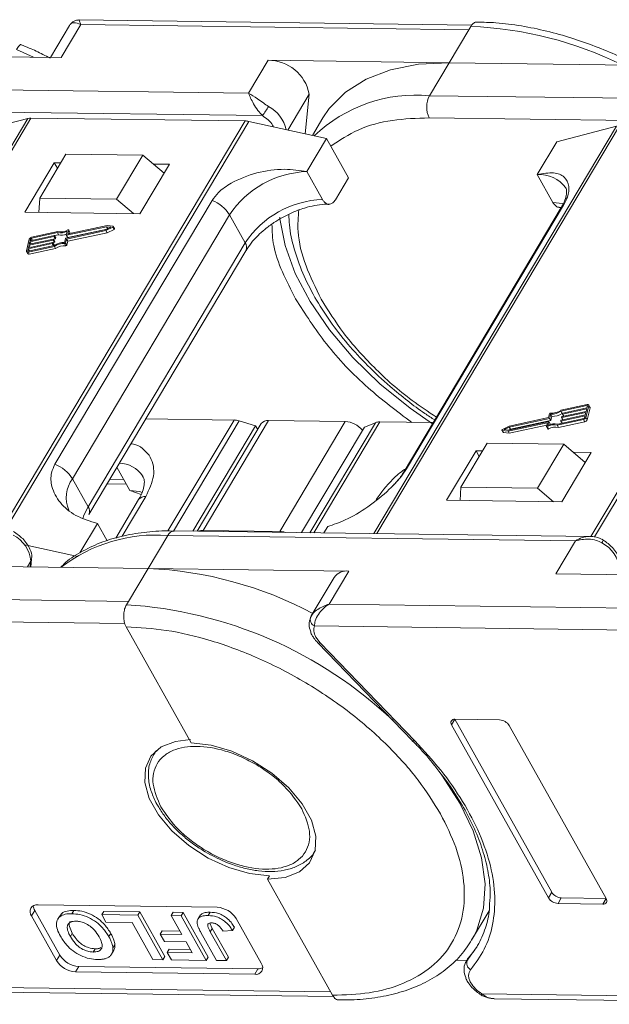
# Model space of a CAD drawing. Header units: millimetres. Extents: x 3144 to 4067, y -174 to 478.
# Tile 23 of 39: x 3623 to 3660, y 286 to 349. Entities that reach past the tile are written whole.
import ezdxf

# ---------------------------------------------------------------- set-up
doc = ezdxf.new("R2010")
doc.units = ezdxf.units.MM

msp = doc.modelspace()

# ---------------------------------------------------------------- linework, layer by layer
at = {"color": 7, "linetype": 'Continuous', "lineweight": 15}
for p, q in [((3625.738, 348.316), (3624.52, 346.27)), ((3625.196, 346.261), (3626.449, 348.366)), ((3651.39, 348.33), (3626.336, 348.66)), ((3626.449, 348.366), (3651.205, 348.039)), ((3651.331, 348.25), (3651.205, 348.039)), ((3651.205, 348.039), (3649.953, 345.934)), ((3612.398, 346.43), (3625.196, 346.261)), ((3623.442, 346.284), (3622.353, 346.774)), ((3638.405, 346.087), (3637.152, 343.982)), ((3649.953, 345.934), (3638.405, 346.087)), ((3648.7, 343.829), (3649.953, 345.934)), ((3649.953, 345.934), (3662.751, 345.766)), ((3637.152, 343.982), (3611.145, 344.325)), ((3639.65, 341.637), (3641.015, 343.93)), ((3641.015, 343.93), (3640.755, 341.392)), ((3674.706, 343.487), (3648.7, 343.829)), ((3638.046, 342.556), (3611.127, 342.911)), ((3623.073, 342.375), (3607.601, 316.38)), ((3607.787, 316.377), (3623.273, 342.397)), ((3619.272, 341.389), (3623.073, 342.375)), ((3636.933, 342.217), (3621.444, 316.192)), ((3621.675, 316.168), (3637.162, 342.189)), ((3623.273, 342.397), (3636.933, 342.217)), ((3637.162, 342.189), (3642.131, 341.087)), ((3641.895, 342.416), (3641.224, 341.288)), ((3660.627, 341.879), (3645.155, 315.885)), ((3645.341, 315.882), (3660.828, 341.902)), ((3675.6, 342.06), (3648.681, 342.415)), ((3656.827, 340.894), (3660.627, 341.879)), ((3674.488, 341.721), (3658.998, 315.697)), ((3659.23, 315.673), (3674.717, 341.694)), ((3642.131, 341.087), (3640.879, 338.982)), ((3642.131, 341.087), (3643.527, 338.594)), ((3655.574, 338.789), (3656.827, 340.894)), ((3625.501, 340.105), (3623.831, 337.298)), ((3630.4, 340.04), (3625.501, 340.105)), ((3628.729, 337.234), (3630.4, 340.04)), ((3630.4, 340.04), (3631.763, 338.875)), ((3624.759, 339.549), (3622.88, 336.392)), ((3625.167, 339.543), (3624.759, 339.549)), ((3624.759, 339.549), (3624.959, 339.193)), ((3630.228, 336.295), (3632.107, 339.452)), ((3632.107, 339.452), (3631.072, 339.466)), ((3641.876, 337.201), (3640.879, 338.982)), ((3655.574, 338.789), (3656.571, 337.007)), ((3642.692, 337.19), (3643.527, 338.594)), ((3623.831, 337.298), (3623.776, 336.38)), ((3628.729, 337.234), (3623.831, 337.298)), ((3634.824, 337.148), (3624.802, 320.309)), ((3629.822, 336.3), (3628.729, 337.234)), ((3647.234, 320.014), (3657.256, 336.852)), ((3622.88, 336.392), (3630.228, 336.295)), ((3625.92, 319.381), (3635.943, 336.219)), ((3636.94, 334.438), (3635.943, 336.219)), ((3657.105, 336.69), (3647.083, 319.852)), ((3656.966, 336.699), (3657.098, 336.697)), ((3624.955, 335.094), (3623.299, 334.739)), ((3624.996, 335.163), (3623.315, 334.802)), ((3624.773, 334.896), (3625.034, 334.952)), ((3625.034, 334.952), (3624.955, 335.094)), ((3625.497, 334.73), (3628.051, 335.279)), ((3625.525, 334.932), (3625.584, 335.176)), ((3625.526, 334.925), (3625.605, 334.782)), ((3628.097, 335.469), (3625.542, 334.92)), ((3625.622, 334.778), (3625.542, 334.92)), ((3625.545, 334.68), (3628.053, 335.22)), ((3625.622, 334.778), (3628.125, 335.316)), ((3625.68, 335.242), (3625.625, 335.013)), ((3625.625, 334.538), (3628.133, 335.077)), ((3625.631, 335.002), (3625.625, 335.013)), ((3628.129, 335.536), (3625.642, 335.002)), ((3625.758, 335.114), (3625.679, 335.256)), ((3625.68, 335.242), (3625.76, 335.1)), ((3625.741, 335.023), (3625.76, 335.1)), ((3628.051, 335.279), (3628.374, 335.439)), ((3628.053, 335.22), (3628.492, 335.436)), ((3628.133, 335.077), (3628.053, 335.22)), ((3628.374, 335.439), (3628.097, 335.469)), ((3628.17, 335.338), (3628.097, 335.469)), ((3628.506, 335.495), (3628.129, 335.536)), ((3628.133, 335.077), (3628.571, 335.294)), ((3628.492, 335.436), (3628.571, 335.294)), ((3628.603, 335.342), (3628.523, 335.485)), ((3623.165, 334.68), (3622.982, 333.919)), ((3624.634, 334.395), (3623.097, 334.064)), ((3623.113, 334.128), (3624.65, 334.458)), ((3624.688, 334.616), (3623.151, 334.286)), ((3623.166, 334.349), (3624.703, 334.68)), ((3623.204, 334.508), (3623.166, 334.349)), ((3624.741, 334.838), (3623.204, 334.508)), ((3623.279, 334.374), (3623.204, 334.508)), ((3623.219, 334.571), (3624.756, 334.901)), ((3623.249, 334.698), (3623.219, 334.571)), ((3623.309, 334.591), (3623.249, 334.698)), ((3623.299, 334.739), (3623.374, 334.604)), ((3624.709, 334.26), (3624.634, 334.395)), ((3624.667, 334.447), (3624.659, 334.415)), ((3624.739, 334.272), (3624.659, 334.415)), ((3624.746, 334.311), (3624.666, 334.454)), ((3624.667, 334.452), (3624.767, 334.474)), ((3624.747, 334.304), (3624.667, 334.447)), ((3624.767, 334.474), (3624.688, 334.616)), ((3624.72, 334.668), (3624.713, 334.637)), ((3624.792, 334.494), (3624.713, 334.637)), ((3624.72, 334.674), (3624.821, 334.696)), ((3624.799, 334.533), (3624.72, 334.675)), ((3624.8, 334.526), (3624.72, 334.668)), ((3624.739, 334.272), (3624.747, 334.304)), ((3624.821, 334.696), (3624.741, 334.838)), ((3624.773, 334.89), (3624.766, 334.858)), ((3624.846, 334.716), (3624.766, 334.858)), ((3624.852, 334.755), (3624.773, 334.897)), ((3624.853, 334.748), (3624.773, 334.89)), ((3624.792, 334.494), (3624.8, 334.526)), ((3624.846, 334.716), (3624.853, 334.748)), ((3625.413, 334.465), (3625.472, 334.71)), ((3625.419, 334.394), (3625.499, 334.251)), ((3625.486, 334.435), (3625.545, 334.68)), ((3625.566, 334.293), (3625.486, 334.435)), ((3625.625, 334.538), (3625.545, 334.68)), ((3625.566, 334.293), (3625.625, 334.538)), ((3636.94, 334.438), (3626.918, 317.599)), ((3622.986, 333.878), (3623.066, 333.735)), ((3623.097, 334.064), (3623.067, 333.937)), ((3623.067, 333.937), (3623.079, 333.915)), ((3623.087, 333.852), (3624.768, 334.213)), ((3623.166, 333.709), (3623.087, 333.852)), ((3623.172, 333.93), (3623.097, 334.064)), ((3623.102, 333.915), (3624.757, 334.271)), ((3623.151, 334.286), (3623.113, 334.128)), ((3623.226, 334.152), (3623.151, 334.286)), ((3623.166, 333.709), (3624.848, 334.071)), ((3624.848, 334.071), (3624.768, 334.213)), ((3626.961, 317.099), (3636.983, 333.937)), ((3658.753, 324.11), (3657.072, 323.749)), ((3658.738, 324.047), (3657.083, 323.691)), ((3657.163, 323.549), (3657.083, 323.691)), ((3658.674, 323.612), (3657.137, 323.282)), ((3657.152, 323.345), (3658.689, 323.676)), ((3658.727, 323.834), (3657.19, 323.504)), ((3657.205, 323.567), (3658.742, 323.898)), ((3658.636, 323.454), (3658.674, 323.612)), ((3658.675, 323.282), (3658.858, 324.043)), ((3658.689, 323.676), (3658.727, 323.834)), ((3658.766, 323.997), (3658.738, 324.047)), ((3658.742, 323.898), (3658.773, 324.024)), ((3658.755, 323.14), (3658.937, 323.9)), ((3658.933, 323.942), (3658.853, 324.084)), ((3658.858, 324.043), (3658.937, 323.9)), ((3630.595, 323.205), (3636.226, 323.131)), ((3636.226, 323.131), (3632.013, 316.053)), ((3632.37, 316.04), (3636.557, 323.076)), ((3634.248, 316.086), (3638.424, 323.102)), ((3637.603, 322.759), (3636.557, 323.076)), ((3638.424, 323.102), (3643.322, 323.037)), ((3643.322, 323.037), (3639.146, 316.021)), ((3641.311, 315.935), (3645.521, 323.008)), ((3645.521, 323.008), (3648.935, 322.963)), ((3653.743, 322.493), (3656.297, 323.042)), ((3656.295, 323.281), (3653.786, 322.742)), ((3656.343, 323.232), (3653.788, 322.683)), ((3653.868, 322.54), (3656.423, 323.089)), ((3656.315, 323.03), (3656.256, 322.785)), ((3656.353, 323.526), (3656.295, 323.281)), ((3656.394, 322.895), (3656.314, 323.037)), ((3656.395, 322.888), (3656.315, 323.03)), ((3656.423, 323.089), (3656.343, 323.232)), ((3656.427, 323.497), (3656.368, 323.252)), ((3656.448, 323.11), (3656.368, 323.252)), ((3656.507, 323.354), (3656.427, 323.497)), ((3656.448, 323.11), (3656.507, 323.354)), ((3656.844, 322.798), (3658.525, 323.16)), ((3656.885, 322.867), (3658.54, 323.223)), ((3656.923, 322.656), (3658.605, 323.017)), ((3657.066, 323.072), (3657.074, 323.103)), ((3657.067, 323.065), (3657.146, 322.924)), ((3658.621, 323.391), (3657.084, 323.06)), ((3657.159, 322.926), (3657.084, 323.06)), ((3657.099, 323.124), (3658.636, 323.454)), ((3657.12, 323.293), (3657.127, 323.325)), ((3657.12, 323.287), (3657.199, 323.145)), ((3657.212, 323.148), (3657.137, 323.282)), ((3657.163, 323.549), (3657.183, 323.553)), ((3657.173, 323.515), (3657.18, 323.547)), ((3657.174, 323.508), (3657.253, 323.367)), ((3657.265, 323.37), (3657.19, 323.504)), ((3658.525, 323.16), (3658.605, 323.017)), ((3658.59, 323.264), (3658.621, 323.391)), ((3658.755, 323.14), (3658.675, 323.282)), ((3637.603, 322.759), (3633.602, 316.037)), ((3637.963, 322.901), (3633.876, 316.033)), ((3637.737, 322.52), (3637.603, 322.759)), ((3640.541, 315.945), (3644.542, 322.668)), ((3645.246, 322.961), (3641.066, 315.939)), ((3645.246, 322.961), (3644.542, 322.668)), ((3653.317, 322.477), (3653.397, 322.334)), ((3653.334, 322.467), (3653.71, 322.425)), ((3653.414, 322.325), (3653.334, 322.467)), ((3653.786, 322.742), (3653.348, 322.525)), ((3653.788, 322.683), (3653.466, 322.523)), ((3653.466, 322.523), (3653.743, 322.493)), ((3653.71, 322.425), (3656.197, 322.96)), ((3653.79, 322.283), (3653.71, 322.425)), ((3653.868, 322.54), (3653.788, 322.683)), ((3653.79, 322.283), (3656.178, 322.796)), ((3653.794, 322.504), (3653.868, 322.54)), ((3656.16, 322.719), (3656.215, 322.949)), ((3656.161, 322.706), (3656.241, 322.563)), ((3656.212, 322.935), (3656.197, 322.96)), ((3656.293, 322.561), (3656.214, 322.704)), ((3656.382, 322.836), (3656.395, 322.888)), ((3656.923, 322.656), (3656.844, 322.798)), ((3653.414, 322.325), (3653.79, 322.283)), ((3651.665, 321.163), (3649.786, 318.005)), ((3652.366, 321.649), (3650.695, 318.842)), ((3652.073, 321.157), (3651.665, 321.163)), ((3651.665, 321.163), (3651.865, 320.807)), ((3657.264, 321.584), (3652.366, 321.649)), ((3655.594, 318.777), (3657.264, 321.584)), ((3657.264, 321.584), (3658.627, 320.418)), ((3657.134, 317.909), (3659.013, 321.066)), ((3659.013, 321.066), (3657.852, 321.081)), ((3628.753, 320.111), (3629.587, 318.622)), ((3625.92, 319.381), (3626.918, 317.599)), ((3628.298, 319.346), (3629.188, 319.334)), ((3628.125, 319.055), (3629.353, 319.039)), ((3629.587, 318.622), (3630.295, 318.368)), ((3650.644, 317.994), (3650.695, 318.842)), ((3650.695, 318.842), (3655.594, 318.777)), ((3656.602, 317.916), (3655.594, 318.777)), ((3630.142, 318.054), (3628.677, 315.593)), ((3629.089, 315.714), (3630.602, 318.255)), ((3649.786, 318.005), (3657.134, 317.909)), ((3626.398, 314.654), (3627.516, 316.531)), ((3627.516, 316.531), (3628.135, 315.424)), ((3639.146, 316.021), (3634.248, 316.086)), ((3641.966, 315.927), (3642.211, 316.337)), ((3630.744, 313.66), (3631.996, 315.765)), ((3631.996, 315.765), (3658.003, 315.422)), ((3658.94, 315.703), (3632.408, 316.053)), ((3622.89, 315.174), (3626.263, 314.426)), ((3658.003, 315.422), (3656.75, 313.318)), ((3623.262, 313.759), (3623.312, 314.244)), ((3619.195, 313.813), (3630.744, 313.66)), ((3623.059, 313.762), (3623.268, 314.112)), ((3623.268, 314.112), (3623.231, 313.76)), ((3630.744, 313.66), (3629.491, 311.556)), ((3643.542, 313.492), (3630.744, 313.66)), ((3642.621, 313.09), (3641.158, 310.633)), ((3642.289, 311.387), (3643.542, 313.492)), ((3656.75, 313.318), (3668.298, 313.165)), ((3629.491, 311.556), (3604.734, 311.882)), ((3629.491, 311.556), (3629.365, 311.345)), ((3667.045, 311.06), (3642.289, 311.387)), ((3603.803, 310.48), (3629.26, 310.144)), ((3641.178, 310.665), (3641.082, 310.417)), ((3629.347, 309.931), (3633.495, 302.521)), ((3641.357, 309.985), (3666.815, 309.649)), ((3641.719, 308.914), (3641.444, 309.276)), ((3641.569, 308.917), (3647.614, 302.666)), ((3647.764, 302.663), (3641.719, 308.914)), ((3650.107, 303.681), (3650.315, 304.032)), ((3650.107, 303.681), (3656.289, 292.638)), ((3653.173, 303.994), (3650.315, 304.032)), ((3650.315, 304.032), (3656.498, 292.989)), ((3659.963, 292.589), (3653.78, 303.633)), ((3647.602, 302.662), (3647.743, 302.521)), ((3631.222, 302), (3631.106, 301.805)), ((3631.106, 301.805), (3631.147, 301.87)), ((3631.147, 301.87), (3631.273, 302.043)), ((3641.418, 295.668), (3641.369, 295.589)), ((3638.487, 294.039), (3638.361, 293.829)), ((3638.361, 293.829), (3642.51, 286.419)), ((3656.289, 292.638), (3656.498, 292.989)), ((3656.897, 292.276), (3657.106, 292.627)), ((3656.897, 292.276), (3659.754, 292.238)), ((3657.106, 292.627), (3659.963, 292.589)), ((3659.754, 292.238), (3659.963, 292.589)), ((3623.306, 291.481), (3623.515, 291.832)), ((3623.515, 291.832), (3625.11, 288.982)), ((3635.153, 292.032), (3623.724, 292.183)), ((3626.002, 291.836), (3625.876, 291.625)), ((3627.786, 291.564), (3627.911, 291.774)), ((3627.786, 291.564), (3628.051, 291.089)), ((3630.088, 291.533), (3627.786, 291.564)), ((3627.911, 291.774), (3630.213, 291.744)), ((3630.213, 291.744), (3630.088, 291.533)), ((3630.213, 291.744), (3631.809, 288.894)), ((3632.223, 291.505), (3632.349, 291.716)), ((3632.349, 291.716), (3632.977, 291.707)), ((3632.977, 291.707), (3632.851, 291.497)), ((3632.977, 291.707), (3634.572, 288.858)), ((3634.711, 291.721), (3634.585, 291.51)), ((3651.384, 289.926), (3652.5, 291.801)), ((3623.306, 291.481), (3624.902, 288.631)), ((3625.106, 291.486), (3624.981, 291.275)), ((3628.051, 291.089), (3629.726, 291.067)), ((3629.726, 291.067), (3631.056, 288.692)), ((3631.684, 288.683), (3630.088, 291.533)), ((3632.223, 291.505), (3632.898, 290.3)), ((3632.851, 291.497), (3632.223, 291.505)), ((3634.447, 288.647), (3632.851, 291.497)), ((3634.092, 291.542), (3633.966, 291.332)), ((3634.686, 291.023), (3634.837, 290.685)), ((3637.964, 288.459), (3636.368, 291.309)), ((3625.909, 290.377), (3625.784, 290.166)), ((3628.239, 290.16), (3628.364, 290.371)), ((3631.517, 290.318), (3631.642, 290.528)), ((3631.517, 290.318), (3631.783, 289.843)), ((3632.898, 290.3), (3631.517, 290.318)), ((3631.642, 290.528), (3632.779, 290.513)), ((3634.111, 290.435), (3635.117, 288.638)), ((3634.712, 290.474), (3634.837, 290.685)), ((3635.745, 288.63), (3634.712, 290.474)), ((3634.837, 290.685), (3635.87, 288.84)), ((3635.518, 290.519), (3636.126, 290.547)), ((3636.126, 290.547), (3636.251, 290.758)), ((3631.783, 289.843), (3633.164, 289.825)), ((3633.164, 289.825), (3633.553, 289.13)), ((3651.528, 290.183), (3651.384, 289.926)), ((3627.248, 289.177), (3627.374, 289.388)), ((3628.414, 289.047), (3628.54, 289.258)), ((3628.624, 289.648), (3628.498, 289.438)), ((3631.962, 289.151), (3632.087, 289.362)), ((3631.962, 289.151), (3632.228, 288.676)), ((3633.553, 289.13), (3631.962, 289.151)), ((3632.087, 289.362), (3633.433, 289.344)), ((3651.73, 289.53), (3651.113, 288.675)), ((3624.902, 288.631), (3625.11, 288.982)), ((3631.056, 288.692), (3631.684, 288.683)), ((3631.684, 288.683), (3631.809, 288.894)), ((3632.228, 288.676), (3634.447, 288.647)), ((3634.447, 288.647), (3634.572, 288.858)), ((3635.117, 288.638), (3635.745, 288.63)), ((3635.87, 288.84), (3635.745, 288.63)), ((3650.346, 288.649), (3651.081, 288.639)), ((3651.184, 288.813), (3651.045, 288.58)), ((3651.045, 288.58), (3651.113, 288.675)), ((3651.113, 288.675), (3651.242, 288.89)), ((3626.117, 287.908), (3626.326, 288.259)), ((3626.117, 287.908), (3637.546, 287.758)), ((3626.326, 288.259), (3637.755, 288.108)), ((3637.546, 287.758), (3637.755, 288.108)), ((3642.39, 286.633), (3614.486, 287.001)), ((3615.278, 286.697), (3642.574, 286.337)), ((3651.98, 286.435), (3651.981, 286.435)), ((3679.945, 286.138), (3652.041, 286.506)), ((3652.833, 286.202), (3680.129, 285.842))]:
    msp.add_line(p, q, dxfattribs=at)
at = {"color": 7, "linetype": 'Continuous', "lineweight": 15, "flags": 128}
for points in [[(3649.953, 345.934), (3647.991, 345.834), (3646.21, 345.482), (3644.648, 344.886), (3643.337, 344.057), (3642.302, 343.012), (3641.895, 342.416)], [(3657.239, 336.931), (3657.176, 336.945), (3656.571, 337.007)], [(3657.256, 336.852), (3657.169, 336.776), (3657.105, 336.69)], [(3648.884, 322.879), (3647.463, 323.879), (3645.538, 325.448), (3643.81, 327.128), (3642.314, 328.885), (3641.079, 330.684), (3640.13, 332.49), (3639.485, 334.266), (3639.158, 335.977), (3639.15, 336.07)], [(3625.542, 334.92), (3625.538, 334.92), (3625.535, 334.92), (3625.531, 334.92), (3625.528, 334.922), (3625.526, 334.923), (3625.525, 334.926), (3625.525, 334.929), (3625.525, 334.932)], [(3625.625, 335.013), (3625.625, 335.01), (3625.625, 335.007), (3625.626, 335.005), (3625.628, 335.003), (3625.631, 335.002), (3625.635, 335.001), (3625.638, 335.001), (3625.642, 335.002)], [(3625.626, 335.258), (3625.637, 335.263), (3625.648, 335.265), (3625.658, 335.266), (3625.667, 335.265), (3625.674, 335.262), (3625.678, 335.256), (3625.681, 335.25), (3625.68, 335.242)], [(3625.76, 335.1), (3625.76, 335.107), (3625.758, 335.114)], [(3628.506, 335.495), (3628.515, 335.492), (3628.522, 335.487), (3628.525, 335.48), (3628.524, 335.471), (3628.52, 335.462), (3628.513, 335.452), (3628.503, 335.443), (3628.492, 335.436)], [(3628.571, 335.294), (3628.583, 335.301), (3628.593, 335.31), (3628.6, 335.319), (3628.604, 335.329), (3628.605, 335.337), (3628.603, 335.342)], [(3624.65, 334.458), (3624.654, 334.459), (3624.657, 334.458), (3624.661, 334.458), (3624.663, 334.457), (3624.666, 334.455), (3624.667, 334.452), (3624.667, 334.45), (3624.667, 334.447)], [(3624.703, 334.68), (3624.707, 334.68), (3624.711, 334.68), (3624.714, 334.68), (3624.717, 334.678), (3624.719, 334.676), (3624.72, 334.674), (3624.721, 334.671), (3624.72, 334.668)], [(3624.756, 334.901), (3624.76, 334.902), (3624.764, 334.902), (3624.767, 334.901), (3624.77, 334.9), (3624.772, 334.898), (3624.773, 334.896), (3624.774, 334.893), (3624.773, 334.89)], [(3623.087, 333.852), (3623.062, 333.848), (3623.04, 333.848), (3623.02, 333.852), (3623.003, 333.86), (3622.991, 333.871), (3622.983, 333.885), (3622.98, 333.901), (3622.982, 333.919)], [(3623.067, 333.937), (3623.066, 333.931), (3623.067, 333.926), (3623.07, 333.921), (3623.074, 333.918), (3623.08, 333.915), (3623.086, 333.914), (3623.094, 333.914), (3623.102, 333.915)], [(3624.736, 334.266), (3624.738, 334.269), (3624.739, 334.272)], [(3658.773, 324.024), (3658.774, 324.03), (3658.773, 324.036), (3658.77, 324.04), (3658.766, 324.044), (3658.76, 324.047), (3658.754, 324.048), (3658.746, 324.048), (3658.738, 324.047)], [(3658.753, 324.11), (3658.778, 324.114), (3658.8, 324.113), (3658.82, 324.109), (3658.837, 324.102), (3658.849, 324.091), (3658.857, 324.077), (3658.86, 324.061), (3658.858, 324.043)], [(3656.297, 323.042), (3656.302, 323.042), (3656.305, 323.042), (3656.309, 323.041), (3656.311, 323.04), (3656.313, 323.038), (3656.315, 323.036), (3656.315, 323.033), (3656.315, 323.03)], [(3657.084, 323.06), (3657.08, 323.06), (3657.076, 323.06), (3657.073, 323.061), (3657.07, 323.062), (3657.068, 323.064), (3657.067, 323.066), (3657.066, 323.069), (3657.066, 323.072)], [(3657.137, 323.282), (3657.133, 323.282), (3657.129, 323.282), (3657.126, 323.282), (3657.123, 323.284), (3657.121, 323.285), (3657.12, 323.288), (3657.119, 323.29), (3657.12, 323.293)], [(3657.19, 323.504), (3657.186, 323.503), (3657.182, 323.503), (3657.179, 323.504), (3657.176, 323.505), (3657.174, 323.507), (3657.173, 323.509), (3657.172, 323.512), (3657.173, 323.515)], [(3653.334, 322.467), (3653.325, 322.47), (3653.318, 322.475), (3653.315, 322.482), (3653.315, 322.491), (3653.319, 322.5), (3653.327, 322.51), (3653.337, 322.518), (3653.348, 322.525)], [(3656.214, 322.704), (3656.203, 322.699), (3656.192, 322.696), (3656.182, 322.696), (3656.173, 322.697), (3656.166, 322.7), (3656.161, 322.705), (3656.159, 322.712), (3656.16, 322.719)], [(3656.215, 322.949), (3656.215, 322.952), (3656.215, 322.954), (3656.213, 322.957), (3656.211, 322.959), (3656.209, 322.96), (3656.205, 322.961), (3656.202, 322.961), (3656.197, 322.96)], [(3656.241, 322.563), (3656.241, 322.563), (3656.246, 322.558), (3656.253, 322.554), (3656.262, 322.553), (3656.272, 322.554), (3656.283, 322.557), (3656.293, 322.561)], [(3630.374, 318.515), (3630.192, 318.56), (3629.587, 318.622)], [(3626.918, 317.599), (3626.654, 317.051), (3626.589, 316.845)], [(3659.694, 315.282), (3659.732, 315.346), (3659.761, 315.399), (3659.782, 315.438), (3659.792, 315.462), (3659.792, 315.47), (3659.791, 315.47)], [(3623.312, 314.244), (3623.3, 314.184), (3623.268, 314.112)], [(3641.569, 308.917), (3641.579, 308.908), (3641.614, 308.896), (3641.662, 308.898), (3641.719, 308.914)], [(3638.487, 294.039), (3637.224, 294.181), (3635.894, 294.568), (3634.572, 295.176), (3633.337, 295.971), (3632.26, 296.906), (3631.403, 297.927), (3630.816, 298.975), (3630.534, 299.988), (3630.573, 300.909), (3630.93, 301.682), (3631.585, 302.264), (3632.499, 302.621), (3633.452, 302.731)], [(3633.495, 302.521), (3634.758, 302.379), (3636.088, 301.993), (3637.409, 301.385), (3638.645, 300.59), (3639.722, 299.655), (3640.579, 298.634), (3641.165, 297.586), (3641.447, 296.573), (3641.409, 295.652), (3641.052, 294.878), (3640.397, 294.296), (3639.482, 293.94), (3638.361, 293.829)], [(3647.614, 302.666), (3647.624, 302.658), (3647.659, 302.646), (3647.707, 302.647), (3647.764, 302.663)], [(3649.319, 300.703), (3649.494, 300.465), (3650.633, 298.688), (3651.481, 296.916), (3652.021, 295.183), (3652.242, 293.526), (3652.139, 291.977), (3651.714, 290.569), (3651.528, 290.183)]]:
    msp.add_lwpolyline(points, dxfattribs=at)
at = {"color": 7, "linetype": 'Continuous', "lineweight": 15}
for centre, radius, start, end in [((3650.391, 324.348), 23.921, 63.68222, 87.74889), ((3638.424, 343.452), 2.635, 10.46334, 90.43159), ((3647.833, 334.5), 9.369, 84.68884, 133.81237), ((3650.055, 343.104), 1.537, 151.84726, 206.63631), ((3630.94, 347.594), 8.711, 324.66196, 329.24799), ((3637.392, 341.184), 2.212, 12.3939, 62.13915), ((3623.256, 341.635), 0.762, 88.71486, 103.94659), ((3636.912, 341.085), 1.132, 77.19266, 88.88778), ((3641.077, 332.838), 6.148, 91.85146, 146.63211), ((3655.744, 336.784), 2.012, 34.97651, 94.86365), ((3633.99, 335.005), 2.299, 31.86296, 68.72336), ((3642.074, 331.056), 6.148, 91.85146, 146.63211), ((3625.158, 335.99), 0.918, 257.21693, 297.64361), ((3625.198, 335.963), 0.825, 255.81963, 301.24295), ((3625.234, 335.793), 0.864, 256.65483, 290.57082), ((3623.35, 334.606), 0.199, 100.13345, 158.28269), ((3623.311, 334.673), 0.0664, 100.13345, 158.28269), ((3624.629, 334.427), 0.0332, 280.13345, 338.28269), ((3624.682, 334.649), 0.0332, 280.13345, 338.28269), ((3624.735, 334.871), 0.0332, 280.13345, 338.28269), ((3624.738, 334.307), 0.00928, 343.83362, 27.82236), ((3625.395, 333.32), 1.145, 89.11156, 123.86502), ((3624.762, 334.507), 0.0332, 280.13345, 338.28269), ((3625.339, 333.419), 0.978, 85.32254, 125.72777), ((3624.791, 334.528), 0.00928, 343.83362, 27.82236), ((3624.815, 334.728), 0.0332, 280.13345, 338.28269), ((3624.844, 334.75), 0.00928, 343.83362, 27.82236), ((3625.425, 334.46), 0.0666, 265.08198, 338.22439), ((3625.503, 334.697), 0.0332, 100.13345, 158.28269), ((3625.504, 334.318), 0.0666, 265.08198, 338.22439), ((3625.617, 334.791), 0.0147, 219.38216, 291.31431), ((3636.554, 334.153), 0.48, 333.29813, 36.49761), ((3623.134, 333.791), 0.0882, 219.38216, 291.31431), ((3625.419, 333.277), 0.978, 85.32254, 125.72777), ((3656.501, 324.542), 0.978, 265.32254, 305.72777), ((3656.445, 324.642), 1.145, 269.11156, 303.86502), ((3658.884, 323.916), 0.0557, 343.83362, 27.82236), ((3636.196, 321.922), 1.21, 72.60466, 88.58202), ((3638.368, 322.602), 0.503, 83.62421, 143.5489), ((3643.23, 321.491), 1.549, 39.39998, 86.5962), ((3645.497, 322.317), 0.692, 88.08646, 111.31749), ((3656.337, 323.264), 0.0332, 280.13345, 338.28269), ((3656.415, 323.502), 0.0666, 85.08198, 158.22439), ((3656.417, 323.122), 0.0332, 280.13345, 338.28269), ((3656.524, 324.5), 1.145, 269.11156, 303.86502), ((3657.105, 323.091), 0.0332, 100.13345, 158.28269), ((3657.158, 323.313), 0.0332, 100.13345, 158.28269), ((3657.211, 323.535), 0.0332, 100.13345, 158.28269), ((3658.49, 323.356), 0.199, 280.13345, 338.28269), ((3658.529, 323.289), 0.0664, 280.13345, 338.28269), ((3658.57, 323.213), 0.199, 280.13345, 338.28269), ((3656.642, 321.999), 0.825, 75.81963, 121.24295), ((3656.682, 321.972), 0.918, 77.21693, 117.64361), ((3656.721, 321.856), 0.825, 75.81963, 121.24295), ((3656.386, 322.89), 0.00928, 343.83362, 27.82236), ((3653.414, 322.346), 0.0209, 212.10887, 269.29606), ((3623.968, 318.167), 2.299, 31.86296, 68.72336), ((3628.835, 318.482), 1.903, 34.29758, 87.55752), ((3647.53, 319.585), 0.521, 124.53354, 150.01461), ((3627.493, 318.193), 1.971, 142.93475, 204.26513), ((3630.546, 317.755), 0.503, 83.62421, 143.5489), ((3626.502, 317.311), 0.506, 336.16518, 34.75455), ((3634.217, 315.443), 0.644, 87.24327, 113.70942), ((3621.214, 313.936), 2.062, 4.91796, 63.30134), ((3631.265, 305.812), 9.98, 85.79631, 127.46323), ((3632.452, 315.552), 0.503, 94.93467, 154.85936), ((3639.107, 314.754), 1.268, 71.90738, 88.22848), ((3658.768, 313.44), 2.062, 4.91796, 63.30134), ((3629.668, 289.105), 24.579, 61.88911, 87.49099), ((3643.414, 312.529), 0.971, 82.44401, 144.7291), ((3627.678, 284.212), 27.185, 46.54173, 86.44117), ((3641.533, 310.393), 0.444, 155.44234, 246.7351), ((3650.278, 303.817), 0.218, 80.0385, 218.45582), ((3653.128, 303.227), 0.768, 31.84726, 86.63631), ((3657.151, 293.394), 0.768, 211.84726, 266.63631), ((3623.648, 291.753), 0.437, 80.0385, 218.45582), ((3656.942, 293.043), 0.768, 211.84726, 266.63631), ((3659.792, 292.453), 0.218, 260.0385, 38.45582), ((3624.059, 292.164), 0.637, 183.53369, 211.34635), ((3635.063, 290.498), 1.537, 31.84726, 86.63631), ((3626.207, 289.442), 1.537, 211.84726, 266.63631), ((3626.416, 289.793), 1.537, 211.84726, 266.63631), ((3637.622, 288.188), 0.437, 260.0385, 38.45582), ((3651.562, 288.472), 0.492, 155.65034, 240.17569), ((3637.787, 288.745), 0.637, 267.14035, 294.94614), ((3651.856, 286.602), 0.209, 306.81124, 332.44808)]:
    msp.add_arc(centre, radius, start, end, dxfattribs=at)
for points, knots in [([(3626.449, 348.366), (3626.29, 348.428), (3626.043, 348.525), (3625.822, 348.446), (3625.743, 348.316), (3625.707, 348.257)], [0, 0, 0, 0, 0.4984129, 0.772928, 1, 1, 1, 1]), ([(3626.333, 348.66), (3626.261, 348.655), (3626.136, 348.646), (3625.928, 348.547), (3625.834, 348.437), (3625.782, 348.377)], [0, 0, 0, 0, 0.389383, 0.666862, 1, 1, 1, 1]), ([(3626.335, 348.653), (3626.335, 348.655), (3626.333, 348.682), (3626.36, 348.589), (3626.419, 348.44), (3626.449, 348.366)], [0, 0, 0, 0, 0.044563, 0.521846, 1, 1, 1, 1]), ([(3651.75, 348.525), (3651.704, 348.526), (3651.593, 348.527), (3651.446, 348.418), (3651.363, 348.297), (3651.331, 348.25)], [0, 0, 0, 0, 0.29921, 0.721934, 1, 1, 1, 1]), ([(3662.043, 345.721), (3661.893, 345.805), (3661.46, 346.044), (3660.532, 346.463), (3659.259, 347), (3657.738, 347.529), (3656.158, 347.972), (3654.54, 348.3), (3653.052, 348.498), (3652.143, 348.515), (3651.75, 348.523)], [0, 0, 0, 0, 0.044532, 0.128331, 0.266735, 0.409213, 0.560805, 0.717582, 0.878061, 1, 1, 1, 1]), ([(3622.652, 347.085), (3622.65, 347.09), (3622.635, 347.117), (3622.563, 347.065), (3622.46, 346.947), (3622.383, 346.823), (3622.353, 346.774)], [0, 0, 0, 0, 0.0635395, 0.4158844, 0.7682293, 1, 1, 1, 1]), ([(3624.488, 346.217), (3624.338, 346.3), (3623.906, 346.539), (3623.288, 346.823), (3622.823, 347.013), (3622.651, 347.084)], [0, 0, 0, 0, 0.250779, 0.722677, 1, 1, 1, 1]), ([(3637.152, 343.982), (3637.336, 343.875), (3637.621, 343.71), (3638.071, 343.38), (3638.315, 343.215), (3638.426, 343.14)], [0, 0, 0, 0, 0.498413, 0.772928, 1, 1, 1, 1]), ([(3638.046, 342.556), (3637.944, 342.665), (3637.726, 342.896), (3637.473, 343.307), (3637.273, 343.693), (3637.192, 343.885), (3637.152, 343.982)], [0, 0, 0, 0, 0.23435, 0.498195, 0.748869, 1, 1, 1, 1]), ([(3638.743, 341.838), (3638.726, 341.875), (3638.658, 342.026), (3638.419, 342.286), (3638.168, 342.467), (3638.046, 342.556)], [0, 0, 0, 0, 0.142722, 0.582056, 1, 1, 1, 1]), ([(3648.681, 342.415), (3647.883, 342.387), (3646.238, 342.328), (3644.072, 341.731), (3642.963, 340.985), (3642.4, 340.607)], [0, 0, 0, 0, 0.3171537, 0.6533048, 1, 1, 1, 1]), ([(3640.879, 338.982), (3640.409, 339.053), (3639.382, 339.208), (3637.664, 338.964), (3636.218, 338.392), (3635.259, 337.737), (3634.951, 337.32), (3634.824, 337.148)], [0, 0, 0, 0, 0.219162, 0.4791659, 0.7354888, 0.890617, 1, 1, 1, 1]), ([(3657.256, 336.852), (3657.345, 337.025), (3657.576, 337.475), (3657.626, 338.13), (3657.346, 338.689), (3656.654, 338.978), (3655.937, 338.852), (3655.574, 338.789)], [0, 0, 0, 0, 0.1096723, 0.2846477, 0.5192481, 0.7563203, 1, 1, 1, 1]), ([(3657.388, 337.936), (3657.395, 337.927), (3657.43, 337.882), (3657.452, 337.776), (3657.439, 337.475), (3657.331, 337.097), (3657.162, 336.806), (3657.092, 336.686)], [0, 0, 0, 0, 0.067894, 0.345531, 0.591839, 0.832441, 1, 1, 1, 1]), ([(3639.284, 336.041), (3639.622, 336.213), (3640.097, 336.453), (3640.804, 336.691), (3641.377, 336.831), (3641.907, 336.905), (3642.178, 336.896), (3642.271, 336.892)], [0, 0, 0, 0, 0.3291737, 0.4615157, 0.6757032, 0.8895959, 1, 1, 1, 1]), ([(3642.692, 337.19), (3642.641, 337.119), (3642.538, 336.977), (3642.344, 336.89), (3642.149, 336.912), (3641.986, 337.028), (3641.907, 337.152), (3641.876, 337.201)], [0, 0, 0, 0, 0.214694, 0.429388, 0.644082, 0.858775, 1, 1, 1, 1]), ([(3656.571, 337.007), (3656.62, 336.937), (3656.719, 336.795), (3656.865, 336.707), (3656.948, 336.718), (3656.966, 336.721)], [0, 0, 0, 0, 0.4389656, 0.8779311, 1, 1, 1, 1]), ([(3639.73, 336.249), (3639.734, 336.028), (3639.747, 335.316), (3640.038, 334.06), (3640.577, 332.511), (3641.351, 330.963), (3642.318, 329.446), (3643.452, 327.988), (3644.738, 326.59), (3646.033, 325.381), (3647.272, 324.372), (3648.221, 323.65), (3648.82, 323.269), (3649.035, 323.133)], [0, 0, 0, 0, 0.050224, 0.1621866, 0.2737079, 0.3844021, 0.493824, 0.6013649, 0.7053809, 0.8118659, 0.8889404, 0.9601856, 1, 1, 1, 1]), ([(3640.362, 336.536), (3640.324, 336.082), (3640.232, 334.971), (3640.71, 333.025), (3641.438, 331.552), (3641.792, 330.837)], [0, 0, 0, 0, 0.262022, 0.641741, 1, 1, 1, 1]), ([(3636.998, 333.939), (3637.096, 334.098), (3637.292, 334.417), (3637.72, 334.882), (3638.21, 335.325), (3638.727, 335.712), (3639.111, 335.939), (3639.284, 336.041)], [0, 0, 0, 0, 0.2142216, 0.4301579, 0.6113, 0.8252845, 1, 1, 1, 1]), ([(3640.159, 330.859), (3639.563, 332.022), (3638.709, 333.69), (3638.661, 335.183), (3638.646, 335.634)], [0, 0, 0, 0, 0.6973814, 1, 1, 1, 1]), ([(3647.56, 322.981), (3646.609, 323.699), (3644.565, 325.239), (3642.006, 327.952), (3640.77, 329.898), (3640.159, 330.859)], [0, 0, 0, 0, 0.30584, 0.657219, 1, 1, 1, 1]), ([(3641.792, 330.837), (3642.237, 330.119), (3643.152, 328.639), (3645.138, 326.449), (3647.16, 324.613), (3648.618, 323.662), (3649.146, 323.318)], [0, 0, 0, 0, 0.263846, 0.543497, 0.834774, 1, 1, 1, 1]), ([(3630.602, 318.255), (3630.811, 318.697), (3631.131, 319.378), (3631.107, 320.2), (3630.918, 320.772), (3630.522, 321.222), (3630.118, 321.541), (3629.757, 321.596), (3629.647, 321.613)], [0, 0, 0, 0, 0.293282, 0.451161, 0.61239, 0.773619, 0.931498, 1, 1, 1, 1]), ([(3624.802, 320.309), (3624.718, 320.127), (3624.501, 319.653), (3624.575, 318.778), (3625.077, 317.82), (3626.084, 316.971), (3627.034, 316.679), (3627.516, 316.531)], [0, 0, 0, 0, 0.109672, 0.284648, 0.519248, 0.75632, 1, 1, 1, 1]), ([(3642.211, 316.337), (3642.574, 316.457), (3643.369, 316.717), (3644.76, 317.545), (3645.977, 318.528), (3646.817, 319.393), (3647.112, 319.832), (3647.234, 320.014)], [0, 0, 0, 0, 0.219162, 0.479166, 0.735489, 0.890617, 1, 1, 1, 1]), ([(3647.184, 320.023), (3647.158, 320.006), (3646.849, 319.81), (3646.111, 319.169), (3645.618, 318.498), (3645.298, 318.062)], [0, 0, 0, 0, 0.03162, 0.370494, 1, 1, 1, 1]), ([(3647.07, 319.848), (3647.046, 319.803), (3646.929, 319.582), (3646.677, 319.258), (3646.414, 318.998), (3646.344, 318.929)], [0, 0, 0, 0, 0.1565233, 0.7755391, 1, 1, 1, 1]), ([(3630.393, 319.543), (3630.422, 319.5), (3630.496, 319.388), (3630.522, 319.116), (3630.442, 318.692), (3630.313, 318.324), (3630.159, 318.099), (3630.127, 318.052)], [0, 0, 0, 0, 0.169767, 0.442992, 0.691877, 0.935537, 1, 1, 1, 1]), ([(3623.289, 314.249), (3623.3, 314.293), (3623.355, 314.504), (3623.236, 314.852), (3623.024, 315.242), (3622.694, 315.643), (3622.362, 315.873), (3622.153, 316.017)], [0, 0, 0, 0, 0.068968, 0.327334, 0.506759, 0.690615, 1, 1, 1, 1]), ([(3632.415, 316.039), (3632.281, 316.045), (3631.609, 316.075), (3630.468, 315.977), (3629.012, 315.732), (3627.656, 315.312), (3626.433, 314.71), (3625.597, 314.178), (3625.24, 313.798), (3625.179, 313.734)], [0, 0, 0, 0, 0.044645, 0.223861, 0.404957, 0.587908, 0.773111, 0.961531, 1, 1, 1, 1]), ([(3658.003, 315.422), (3658.146, 315.5), (3658.431, 315.655), (3658.742, 315.687), (3658.898, 315.703)], [0, 0, 0, 0, 0.5004556, 1, 1, 1, 1]), ([(3659.694, 315.282), (3659.576, 315.343), (3659.313, 315.477), (3658.72, 315.567), (3658.284, 315.479), (3658.003, 315.422)], [0, 0, 0, 0, 0.227063, 0.501587, 1, 1, 1, 1]), ([(3659.793, 315.468), (3659.623, 315.55), (3659.351, 315.681), (3659.054, 315.697), (3658.942, 315.703)], [0, 0, 0, 0, 0.623477, 1, 1, 1, 1]), ([(3660.844, 313.753), (3660.855, 313.798), (3660.909, 314.009), (3660.791, 314.357), (3660.579, 314.747), (3660.248, 315.147), (3659.916, 315.378), (3659.708, 315.522)], [0, 0, 0, 0, 0.068968, 0.327334, 0.506759, 0.690615, 1, 1, 1, 1]), ([(3629.365, 311.345), (3629.323, 311.258), (3629.238, 311.085), (3629.181, 310.752), (3629.188, 310.412), (3629.25, 310.128), (3629.319, 309.987), (3629.347, 309.931)], [0, 0, 0, 0, 0.214694, 0.429388, 0.644082, 0.858775, 1, 1, 1, 1]), ([(3641.129, 310.577), (3641.173, 310.65), (3641.271, 310.81), (3641.635, 311.13), (3642.032, 311.286), (3642.289, 311.387)], [0, 0, 0, 0, 0.227063, 0.501587, 1, 1, 1, 1]), ([(3642.289, 311.387), (3642.156, 311.293), (3641.892, 311.105), (3641.586, 310.726), (3641.383, 310.321), (3641.366, 310.092), (3641.357, 309.985)], [0, 0, 0, 0, 0.2511309, 0.5018046, 0.7656407, 1, 1, 1, 1]), ([(3641.116, 310.547), (3641.064, 310.39), (3640.964, 310.085), (3641.068, 309.768), (3641.118, 309.615)], [0, 0, 0, 0, 0.516064, 1, 1, 1, 1]), ([(3629.347, 309.931), (3630.19, 309.882), (3631.926, 309.781), (3634.803, 309.094), (3637.824, 307.978), (3640.834, 306.42), (3643.638, 304.518), (3646.061, 302.394), (3648.037, 300.193), (3648.954, 298.715), (3649.399, 297.997)], [0, 0, 0, 0, 0.116516, 0.240011, 0.368641, 0.5, 0.631359, 0.759989, 0.883484, 1, 1, 1, 1]), ([(3641.118, 309.615), (3641.122, 309.596), (3641.146, 309.477), (3641.223, 309.368), (3641.287, 309.277)], [0, 0, 0, 0, 0.163984, 1, 1, 1, 1]), ([(3641.287, 309.277), (3641.298, 309.257), (3641.367, 309.129), (3641.477, 309.015), (3641.571, 308.918)], [0, 0, 0, 0, 0.153528, 1, 1, 1, 1]), ([(3631.563, 298.445), (3631.347, 298.937), (3631.015, 299.694), (3631.064, 300.599), (3631.293, 301.218), (3631.727, 301.718), (3632.507, 302.178), (3633.807, 302.399), (3635.375, 302.14), (3636.685, 301.653), (3637.69, 301.134), (3638.62, 300.5), (3639.691, 299.58), (3640.208, 298.82), (3640.544, 298.326)], [0, 0, 0, 0, 0.119728, 0.18418, 0.25, 0.31582, 0.380272, 0.5, 0.619728, 0.68418, 0.75, 0.81582, 0.880272, 1, 1, 1, 1]), ([(3647.743, 302.521), (3647.811, 302.453), (3648.288, 301.977), (3649.068, 301.045), (3650.06, 299.733), (3650.903, 298.387), (3651.591, 297.034), (3652.11, 295.691), (3652.442, 294.376), (3652.597, 293.217), (3652.552, 292.538), (3652.533, 292.253)], [0, 0, 0, 0, 0.0201869, 0.1413776, 0.2651868, 0.3907127, 0.5174507, 0.6452429, 0.7742851, 0.905255, 1, 1, 1, 1]), ([(3651.317, 288.044), (3651.632, 288.468), (3652.272, 289.332), (3652.783, 290.916), (3652.929, 292.701), (3652.649, 294.655), (3651.956, 296.702), (3650.876, 298.763), (3649.491, 300.773), (3648.333, 302.041), (3647.764, 302.663)], [0, 0, 0, 0, 0.11979, 0.243937, 0.371168, 0.5, 0.628832, 0.756063, 0.88021, 1, 1, 1, 1]), ([(3631.164, 301.873), (3631.042, 301.651), (3630.789, 301.19), (3630.735, 300.363), (3630.875, 299.529), (3631.129, 298.981), (3631.248, 298.725)], [0, 0, 0, 0, 0.247399, 0.513174, 0.771653, 1, 1, 1, 1]), ([(3631.248, 298.725), (3631.255, 298.708), (3631.295, 298.607), (3631.369, 298.508), (3631.431, 298.425)], [0, 0, 0, 0, 0.1647319, 1, 1, 1, 1]), ([(3631.431, 298.425), (3631.566, 298.201), (3631.843, 297.742), (3632.394, 297.129), (3632.995, 296.561), (3633.64, 296.046), (3634.133, 295.735), (3634.382, 295.578)], [0, 0, 0, 0, 0.208868, 0.428909, 0.601569, 0.798491, 1, 1, 1, 1]), ([(3640.544, 298.326), (3640.76, 297.834), (3641.092, 297.077), (3641.043, 296.172), (3640.814, 295.553), (3640.38, 295.053), (3639.6, 294.594), (3638.3, 294.372), (3636.732, 294.631), (3635.422, 295.119), (3634.417, 295.637), (3633.487, 296.272), (3632.416, 297.192), (3631.899, 297.951), (3631.563, 298.445)], [0, 0, 0, 0, 0.119728, 0.18418, 0.25, 0.31582, 0.380272, 0.5, 0.619728, 0.68418, 0.75, 0.81582, 0.880272, 1, 1, 1, 1]), ([(3649.399, 297.997), (3649.757, 297.281), (3650.493, 295.805), (3650.971, 293.624), (3650.907, 291.533), (3650.208, 289.677), (3648.91, 288.176), (3647.103, 287.124), (3644.958, 286.503), (3643.31, 286.446), (3642.51, 286.419)], [0, 0, 0, 0, 0.116516, 0.240011, 0.368641, 0.5, 0.631359, 0.759989, 0.883484, 1, 1, 1, 1]), ([(3634.382, 295.578), (3634.791, 295.355), (3635.364, 295.043), (3636.236, 294.712), (3636.967, 294.495), (3637.81, 294.343), (3638.642, 294.298), (3639.441, 294.377), (3640.186, 294.59), (3640.824, 294.973), (3641.234, 295.315), (3641.344, 295.563), (3641.352, 295.582)], [0, 0, 0, 0, 0.15333, 0.21491, 0.3157, 0.417944, 0.525586, 0.636129, 0.749419, 0.866255, 0.989699, 1, 1, 1, 1]), ([(3652.533, 292.253), (3652.53, 292.132), (3652.519, 291.583), (3652.278, 290.68), (3651.842, 289.605), (3651.353, 289.011), (3651.126, 288.735)], [0, 0, 0, 0, 0.0866238, 0.3931052, 0.718747, 1, 1, 1, 1]), ([(3625.148, 290.188), (3625.075, 290.331), (3624.93, 290.619), (3624.867, 291.044), (3625.009, 291.383), (3625.338, 291.581), (3625.656, 291.624), (3625.843, 291.625), (3625.876, 291.625)], [0, 0, 0, 0, 0.191632, 0.384748, 0.597539, 0.779434, 0.95988, 1, 1, 1, 1]), ([(3625.131, 291.472), (3625.145, 291.511), (3625.194, 291.656), (3625.472, 291.786), (3625.781, 291.834), (3625.968, 291.835), (3626.002, 291.836)], [0, 0, 0, 0, 0.142638, 0.530129, 0.914533, 1, 1, 1, 1]), ([(3625.876, 291.625), (3626.046, 291.614), (3626.387, 291.592), (3626.945, 291.4), (3627.452, 291.094), (3627.917, 290.67), (3628.12, 290.348), (3628.239, 290.16)], [0, 0, 0, 0, 0.192376, 0.386627, 0.570921, 0.749918, 1, 1, 1, 1]), ([(3626.002, 291.836), (3626.172, 291.825), (3626.513, 291.803), (3627.07, 291.611), (3627.577, 291.305), (3628.043, 290.881), (3628.246, 290.559), (3628.364, 290.371)], [0, 0, 0, 0, 0.192376, 0.386627, 0.570921, 0.749918, 1, 1, 1, 1]), ([(3634.106, 291.533), (3634.123, 291.559), (3634.18, 291.644), (3634.397, 291.709), (3634.603, 291.717), (3634.711, 291.721)], [0, 0, 0, 0, 0.1689142, 0.56305, 1, 1, 1, 1]), ([(3634.711, 291.721), (3634.886, 291.707), (3635.158, 291.685), (3635.553, 291.506), (3635.857, 291.286), (3636.09, 291.024), (3636.203, 290.838), (3636.251, 290.758)], [0, 0, 0, 0, 0.294754, 0.457598, 0.620446, 0.836095, 1, 1, 1, 1]), ([(3626.144, 291.15), (3626.026, 291.141), (3625.8, 291.124), (3625.62, 290.952), (3625.567, 290.709), (3625.642, 290.437), (3625.742, 290.245), (3625.784, 290.166)], [0, 0, 0, 0, 0.223014, 0.426715, 0.599743, 0.8345, 1, 1, 1, 1]), ([(3625.909, 290.377), (3625.838, 290.52), (3625.723, 290.754), (3625.693, 291.024), (3625.759, 291.115), (3625.782, 291.145)], [0, 0, 0, 0, 0.510506, 0.835715, 1, 1, 1, 1]), ([(3627.621, 290.15), (3627.531, 290.295), (3627.384, 290.532), (3627.052, 290.837), (3626.716, 291.031), (3626.397, 291.135), (3626.219, 291.146), (3626.144, 291.15)], [0, 0, 0, 0, 0.300079, 0.491507, 0.683928, 0.866896, 1, 1, 1, 1]), ([(3633.879, 290.976), (3633.876, 291.06), (3633.869, 291.23), (3634.019, 291.406), (3634.267, 291.502), (3634.476, 291.507), (3634.585, 291.51)], [0, 0, 0, 0, 0.2494052, 0.4997794, 0.737005, 1, 1, 1, 1]), ([(3634.111, 290.435), (3634.091, 290.47), (3634.052, 290.542), (3634.002, 290.64), (3633.96, 290.731), (3633.927, 290.813), (3633.896, 290.896), (3633.885, 290.949), (3633.879, 290.976)], [0, 0, 0, 0, 0.195253, 0.390637, 0.541833, 0.693381, 0.846202, 1, 1, 1, 1]), ([(3634.811, 291.036), (3634.757, 291.034), (3634.669, 291.031), (3634.579, 290.987), (3634.538, 290.92), (3634.564, 290.746), (3634.647, 290.593), (3634.712, 290.474)], [0, 0, 0, 0, 0.18477, 0.299721, 0.415218, 0.548197, 1, 1, 1, 1]), ([(3634.585, 291.51), (3634.761, 291.496), (3635.032, 291.474), (3635.427, 291.296), (3635.732, 291.076), (3635.965, 290.814), (3636.077, 290.627), (3636.126, 290.547)], [0, 0, 0, 0, 0.294754, 0.457598, 0.620446, 0.836095, 1, 1, 1, 1]), ([(3635.235, 290.874), (3635.21, 290.893), (3635.16, 290.93), (3635.079, 290.975), (3634.997, 291.007), (3634.926, 291.025), (3634.863, 291.034), (3634.828, 291.035), (3634.811, 291.036)], [0, 0, 0, 0, 0.189934, 0.385839, 0.560405, 0.742121, 0.870181, 1, 1, 1, 1]), ([(3627.374, 289.388), (3627.233, 289.4), (3626.995, 289.422), (3626.636, 289.587), (3626.33, 289.806), (3626.086, 290.083), (3625.965, 290.283), (3625.909, 290.377)], [0, 0, 0, 0, 0.243708, 0.411455, 0.579081, 0.803429, 1, 1, 1, 1]), ([(3628.364, 290.371), (3628.384, 290.335), (3628.423, 290.264), (3628.475, 290.157), (3628.522, 290.051), (3628.566, 289.93), (3628.608, 289.793), (3628.618, 289.697), (3628.624, 289.648)], [0, 0, 0, 0, 0.144333, 0.288896, 0.43326, 0.578073, 0.787796, 1, 1, 1, 1]), ([(3635.518, 290.519), (3635.508, 290.537), (3635.486, 290.572), (3635.45, 290.626), (3635.413, 290.679), (3635.368, 290.739), (3635.312, 290.806), (3635.261, 290.851), (3635.235, 290.874)], [0, 0, 0, 0, 0.146273, 0.292648, 0.438947, 0.585584, 0.790322, 1, 1, 1, 1]), ([(3627.522, 288.702), (3627.352, 288.713), (3627.011, 288.735), (3626.453, 288.931), (3625.941, 289.24), (3625.472, 289.671), (3625.267, 289.998), (3625.148, 290.188)], [0, 0, 0, 0, 0.190951, 0.383806, 0.567202, 0.749158, 1, 1, 1, 1]), ([(3625.784, 290.166), (3625.873, 290.022), (3626.016, 289.788), (3626.335, 289.488), (3626.652, 289.302), (3626.971, 289.195), (3627.157, 289.183), (3627.248, 289.177)], [0, 0, 0, 0, 0.30115, 0.485556, 0.671153, 0.838464, 1, 1, 1, 1]), ([(3627.248, 289.177), (3627.359, 289.184), (3627.559, 289.195), (3627.747, 289.328), (3627.834, 289.524), (3627.794, 289.81), (3627.683, 290.029), (3627.621, 290.15)], [0, 0, 0, 0, 0.206921, 0.375523, 0.544118, 0.748218, 1, 1, 1, 1]), ([(3628.239, 290.16), (3628.258, 290.125), (3628.298, 290.053), (3628.349, 289.947), (3628.397, 289.84), (3628.441, 289.719), (3628.483, 289.583), (3628.493, 289.486), (3628.498, 289.438)], [0, 0, 0, 0, 0.144333, 0.288896, 0.43326, 0.578073, 0.787796, 1, 1, 1, 1]), ([(3642.907, 286.135), (3643.041, 286.129), (3643.713, 286.099), (3644.855, 286.197), (3646.311, 286.441), (3647.663, 286.864), (3648.901, 287.454), (3649.995, 288.231), (3650.91, 289.145), (3651.33, 289.873), (3651.529, 290.22)], [0, 0, 0, 0, 0.0335802, 0.1682893, 0.304412, 0.4419288, 0.5811384, 0.7227666, 0.8682805, 1, 1, 1, 1]), ([(3627.722, 289.462), (3627.691, 289.444), (3627.601, 289.39), (3627.464, 289.388), (3627.374, 289.388)], [0, 0, 0, 0, 0.342803, 1, 1, 1, 1]), ([(3628.498, 289.438), (3628.498, 289.374), (3628.497, 289.245), (3628.446, 289.103), (3628.386, 288.996), (3628.323, 288.922), (3628.247, 288.855), (3628.181, 288.822), (3628.148, 288.805)], [0, 0, 0, 0, 0.234577, 0.474616, 0.602394, 0.731366, 0.864712, 1, 1, 1, 1]), ([(3628.624, 289.648), (3628.623, 289.585), (3628.622, 289.456), (3628.581, 289.33), (3628.544, 289.269), (3628.538, 289.259)], [0, 0, 0, 0, 0.448018, 0.906469, 1, 1, 1, 1]), ([(3628.148, 288.805), (3628.117, 288.792), (3628.056, 288.766), (3627.956, 288.741), (3627.853, 288.721), (3627.747, 288.709), (3627.637, 288.702), (3627.56, 288.702), (3627.522, 288.702)], [0, 0, 0, 0, 0.173824, 0.348753, 0.509989, 0.671947, 0.83568, 1, 1, 1, 1]), ([(3651.155, 288.695), (3651.1, 288.634), (3650.934, 288.449), (3650.861, 288.024), (3650.959, 287.706), (3651.006, 287.553)], [0, 0, 0, 0, 0.2016979, 0.6151674, 1, 1, 1, 1]), ([(3651.33, 287.222), (3651.292, 287.301), (3651.214, 287.459), (3651.183, 287.682), (3651.207, 287.886), (3651.281, 287.992), (3651.317, 288.044)], [0, 0, 0, 0, 0.249897, 0.499995, 0.749897, 1, 1, 1, 1]), ([(3651.006, 287.553), (3651.009, 287.536), (3651.029, 287.434), (3651.096, 287.34), (3651.152, 287.261)], [0, 0, 0, 0, 0.165591, 1, 1, 1, 1]), ([(3651.152, 287.261), (3651.169, 287.228), (3651.249, 287.08), (3651.53, 286.759), (3651.859, 286.528), (3652.065, 286.383)], [0, 0, 0, 0, 0.094328, 0.431919, 1, 1, 1, 1]), ([(3642.51, 286.419), (3642.559, 286.348), (3642.658, 286.207), (3642.805, 286.118), (3642.888, 286.13), (3642.907, 286.133)], [0, 0, 0, 0, 0.436265, 0.872529, 1, 1, 1, 1]), ([(3651.98, 286.435), (3652.123, 286.364), (3652.392, 286.229), (3652.691, 286.211), (3652.831, 286.202)], [0, 0, 0, 0, 0.529898, 1, 1, 1, 1]), ([(3652.041, 286.506), (3652.157, 286.418), (3652.392, 286.24), (3652.685, 286.22), (3652.833, 286.209)], [0, 0, 0, 0, 0.4936056, 1, 1, 1, 1])]:
    msp.add_open_spline(points, degree=3, knots=knots, dxfattribs=at)
for points in [[(3641.444, 309.276), (3641.385, 309.408), (3641.267, 309.67), (3641.327, 309.88), (3641.357, 309.985)], [(3652.041, 286.506), (3651.892, 286.613), (3651.594, 286.828), (3651.418, 287.091), (3651.33, 287.222)]]:
    msp.add_open_spline(points, degree=3, dxfattribs=at)

doc.saveas('drawing.dxf')
